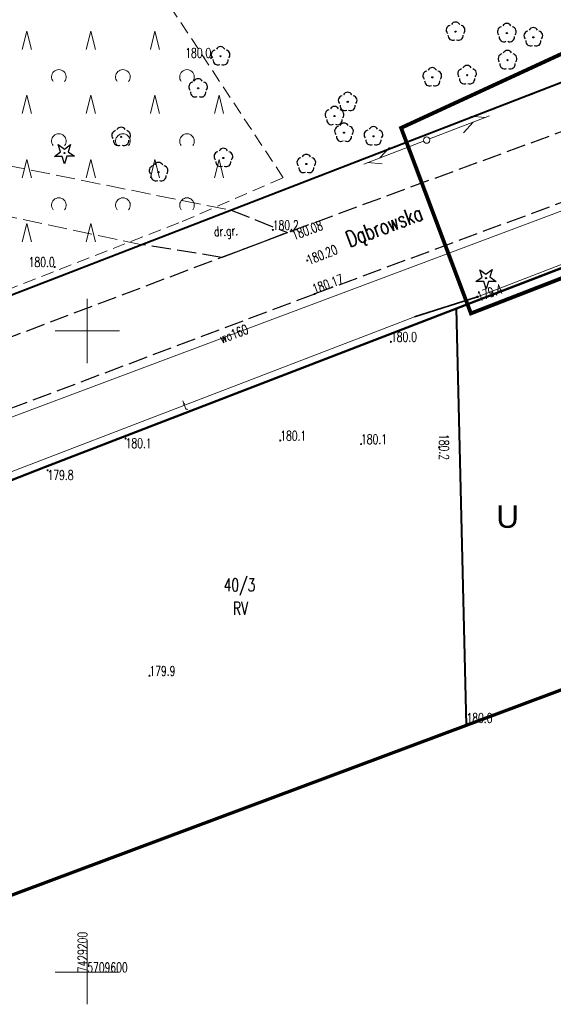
# Model space of a CAD drawing. Header units: metres. Extents: x 7429064 to 7430889, y 5709479 to 5710355.
# Tile 6 of 56: x 7429195 to 7429236, y 5709598 to 5709674. Entities that reach past the tile are written whole.
import ezdxf
from ezdxf.enums import TextEntityAlignment as Align

# ---------------------------------------------------------------- set-up
doc = ezdxf.new("R2010")
doc.units = ezdxf.units.M
for name, pattern in [('1', [0]), ('12', [3, 1, -1, 0, -1]), ('2_KTJZ01', [2, 1.5, -0.5]), ('3_14', [1, -1]), ('3_KTJZ01', [2, 1.5, -0.5]), ('4', [2.5, 1.5, -1]), ('4_KTJZ01', [2, 1.5, -0.5]), ('4_PTTL', [1.5, 1, -0.5]), ('4_SUOP03_17', [0]), ('4_SUPT_01', [0]), ('4_SUPW_01', [0]), ('7_1', [0]), ('7_SUOP03_07', [0]), ('7_SUPT_01', [0]), ('7_SUPW_01', [0]), ('HIDDEN', [0.375, 0.25, -0.125])]:
    doc.linetypes.add(name, pattern=pattern)
doc.layers.add('_1_X-REFY', color=7, linetype='Continuous')
for name, color, linetype, lineweight in [('_D_7_TEREN NIEZBEDNY DLA OB_BUD', 252, 'HIDDEN', 50), ('GMINA_L_0', 252, '12', 35), ('KRZYZE_L_0', 252, '1', 18), ('KRZYZE_T_0', 252, 'Continuous', 18), ('KTJZ_E_T_0', 252, 'Continuous', 15), ('KTJZ_L_0', 252, '2_KTJZ01', 30), ('KTJZ_L_0_a', 252, '4_KTJZ01', 18), ('KTUL_E_T_0', 252, 'Continuous', 25), ('LINIE_ROZGRANICZAJACE_L_0', 252, 'Continuous', 50), ('MPZP', 252, 'Continuous', 50), ('OBOP_T_0', 82, 'Continuous', 30), ('OBREB_L_0', 252, '4', 18), ('PTTL_L_2_a', 252, '4_PTTL', 18), ('RTPW_T_0', 252, 'Continuous', 15), ('RTPW_T_0_a', 252, 'Continuous', 15), ('RTPW_T_1', 252, 'Continuous', 15), ('SUOT_L_1', 252, '4_SUOP03_17', 35), ('SUPM_T_0', 252, 'Continuous', 15), ('SUPT_E_T_0', 252, 'Continuous', 15), ('SUPT_L_0', 252, '4_SUPT_01', 18), ('SUPW_E_T_0', 252, 'Continuous', 15), ('SUPW_L_0', 252, '4_SUPW_01', 18), ('SUTT_T_0', 252, 'Continuous', 18), ('zakres', 252, 'Continuous', 70)]:
    doc.layers.add(name, color=color, linetype=linetype, lineweight=lineweight)
for name, color, linetype, lineweight, true_color in [('DZIALKA_L_0', 7, '1', 40, 0x008000), ('DZIALKA_T_0', 7, 'Continuous', 40, 0x008000), ('KONTUR_T_0', 7, 'Continuous', 18, 0x008000), ('OBOP_T_0_a', 7, 'Continuous', 30, 0x008000), ('OBOP_T_1_a', 7, 'Continuous', 30, 0x008000)]:
    doc.layers.add(name, color=color, linetype=linetype, lineweight=lineweight, true_color=true_color)
doc.styles.add('Arial', font='arial.ttf')
doc.styles.get("Standard").update_dxf_attribs({"font": 'simplex.shx'})

# ---------------------------------------------------------------- blocks, each defined once
blk = doc.blocks.new('3_OBOP01_01')
at = {"linetype": 'Continuous'}
for p, q in [((-0.78225, -0.26495), (-0.3012, 0.09375)), ((-0.3012, 0.09375), (-0.4937, 0.6621)), ((-0.4937, 0.6621), (-0.0039, 0.31545)), ((-0.0039, 0.31545), (0.4771, 0.67415)), ((0.4771, 0.67415), (0.2988, 0.1012)), ((0.2988, 0.1012), (0.7886, -0.24545)), ((-0.18225, -0.2575), (-0.78225, -0.26495)), ((0.01025, -0.82585), (-0.18225, -0.2575)), ((0.1886, -0.2529), (0.01025, -0.82585)), ((0.7886, -0.24545), (0.1886, -0.2529))]:
    blk.add_line(p, q, dxfattribs=at)
blk.add_circle((0, 0), 0.045, dxfattribs=at)
blk = doc.blocks.new('3_RTPW01')
at = {"linetype": 'Continuous'}
blk.add_circle((0, 0), 0.045, dxfattribs=at)
blk = doc.blocks.new('3_RTPW02')
at = {"linetype": 'Continuous'}
blk.add_circle((0, 0), 0.045, dxfattribs=at)
blk = doc.blocks.new('4_OBOP01_01')
at = {"linetype": 'Continuous'}
for p, q in [((-0.78225, -0.26495), (-0.3012, 0.09375)), ((-0.3012, 0.09375), (-0.4937, 0.6621)), ((-0.4937, 0.6621), (-0.0039, 0.31545)), ((-0.0039, 0.31545), (0.4771, 0.67415)), ((0.4771, 0.67415), (0.2988, 0.1012)), ((0.2988, 0.1012), (0.7886, -0.24545)), ((-0.18225, -0.2575), (-0.78225, -0.26495)), ((0.01025, -0.82585), (-0.18225, -0.2575)), ((0.1886, -0.2529), (0.01025, -0.82585)), ((0.7886, -0.24545), (0.1886, -0.2529))]:
    blk.add_line(p, q, dxfattribs=at)
blk.add_circle((0, 0), 0.045, dxfattribs=at)
blk = doc.blocks.new('4_OBOP02_01')
at = {"linetype": 'Continuous'}
blk.add_circle((0, 0), 0.045, dxfattribs=at)
for centre, start, end in [((-0.357, 0.116), 102.14447, 221.86002), ((0, 0.375), 30.14012, 149.85988), ((0.357, 0.116), 318.13998, 77.85553), ((-0.22, -0.303), 174.14818, 293.85423), ((0.22, -0.303), 246.14577, 5.85182)]:
    blk.add_arc(centre, 0.375, start, end, dxfattribs=at)
blk = doc.blocks.new('4_PTTL02')
at = {"linetype": 'Continuous'}
blk.add_arc((0, 0.357), 0.571, 321.31784, 218.68216, dxfattribs=at)
blk = doc.blocks.new('4_PTTL01')
at = {"linetype": 'Continuous'}
for p, q in [((-0.357, 0), (0, 1.429)), ((0, 1.429), (0.357, 0))]:
    blk.add_line(p, q, dxfattribs=at)
blk = doc.blocks.new('4_RTPW01')
at = {"linetype": 'Continuous'}
blk.add_circle((0, 0), 0.045, dxfattribs=at)
blk = doc.blocks.new('7_SUSM04_01')
at = {"linetype": 'Continuous'}
blk.add_circle((0, 0), 0.25, dxfattribs=at)
blk = doc.blocks.new('7_SUPS01_07')
at = {"linetype": 'Continuous'}
blk.add_circle((0, 0), 0.0625, dxfattribs=at)
blk = doc.blocks.new('X-ref_MDCP_Szara')
at = {"layer": 'DZIALKA_L_0', "linetype": '1'}
for p, q in [((7429307.84, 5709696.73), (7429130.469, 5709628.223)), ((7429228.8, 5709651.74), (7429254.23, 5709661.54)), ((7429228.8, 5709651.74), (7429187.41, 5709635.8)), ((7429229.599, 5709619.261), (7429228.8, 5709651.74))]:
    blk.add_line(p, q, dxfattribs=at)
at = {"layer": 'GMINA_L_0', "linetype": '12'}
blk.add_line((7429100.731, 5709616.737), (7429307.84, 5709696.73), dxfattribs=at)
at = {"layer": 'KRZYZE_L_0', "linetype": '1'}
for p, q in [((7429200, 5709647.5), (7429200, 5709652.5)), ((7429197.5, 5709650), (7429202.5, 5709650)), ((7429200, 5709597.5), (7429200, 5709602.5)), ((7429197.5, 5709600), (7429202.5, 5709600))]:
    blk.add_line(p, q, dxfattribs=at)
at = {"layer": 'KTJZ_L_0', "linetype": '3_KTJZ01'}
for p, q in [((7429215.87, 5709657.78), (7429244.04, 5709668.13)), ((7429245.41, 5709663.13), (7429217.74, 5709652.88)), ((7429204.277, 5709656.728), (7429211.223, 5709659.411)), ((7429211.223, 5709659.411), (7429215.615, 5709657.684)), ((7429187.76, 5709647.17), (7429215.87, 5709657.78)), ((7429210.463, 5709655.739), (7429204.277, 5709656.728)), ((7429217.74, 5709652.88), (7429189.75, 5709642.35))]:
    blk.add_line(p, q, dxfattribs=at)
at = {"layer": 'KTJZ_L_0', "linetype": '3_14'}
blk.add_line((7429210.463, 5709655.739), (7429215.615, 5709657.684), dxfattribs=at)
at = {"layer": 'KTJZ_L_0_a', "linetype": '4_KTJZ01'}
for p, q in [((7429156.385, 5709670.39), (7429211.223, 5709659.411)), ((7429204.277, 5709656.728), (7429175.829, 5709662.775)), ((7429211.223, 5709659.411), (7429204.277, 5709656.728))]:
    blk.add_line(p, q, dxfattribs=at)
at = {"layer": 'LINIE_ROZGRANICZAJACE_L_0', "flags": 128}
for points in [[(7429228.8, 5709651.74), (7429254.23, 5709661.54)], [(7429228.8, 5709651.74), (7429254.23, 5709661.54)], [(7429196.742, 5709639.394), (7429228.8, 5709651.74)], [(7429196.742, 5709639.394), (7429228.8, 5709651.74)], [(7429193.942, 5709638.316), (7429196.742, 5709639.394)], [(7429193.942, 5709638.316), (7429196.742, 5709639.394)]]:
    blk.add_lwpolyline(points, dxfattribs=at)
at = {"layer": 'OBREB_L_0', "linetype": '4'}
for p, q in [((7429228.8, 5709651.74), (7429254.23, 5709661.54)), ((7429187.41, 5709635.8), (7429228.8, 5709651.74))]:
    blk.add_line(p, q, dxfattribs=at)
at = {"layer": 'PTTL_L_2_a', "linetype": '4_PTTL'}
for p, q in [((7429215.28, 5709661.95), (7429198.875, 5709686.802)), ((7429207.41, 5709658.53), (7429215.28, 5709661.95)), ((7429174.06, 5709645.52), (7429207.41, 5709658.53))]:
    blk.add_line(p, q, dxfattribs=at)
at = {"layer": 'SUOT_L_1', "linetype": '7_SUOP03_07'}
blk.add_line((7429225.53, 5709651.11), (7429230.45, 5709652.66), dxfattribs=at)
at = {"layer": 'SUOT_L_1', "linetype": '7_1'}
blk.add_line((7429225.53, 5709651.11), (7429230.45, 5709652.66), dxfattribs=at)
at = {"layer": 'SUPT_L_0', "linetype": '7_SUPT_01'}
for p, q in [((7429230.45, 5709652.66), (7429278.75, 5709671.36)), ((7429226.713, 5709664.97), (7429231.377, 5709666.774)), ((7429229.937, 5709666.753), (7429231.05, 5709666.647)), ((7429229.365, 5709665.46), (7429230.117, 5709666.287)), ((7429221.573, 5709663.012), (7429226.246, 5709664.791)), ((7429222.835, 5709663.493), (7429223.592, 5709664.316)), ((7429221.901, 5709663.137), (7429223.013, 5709663.025)), ((7429225.53, 5709651.11), (7429230.45, 5709652.66)), ((7429223.38, 5709650.26), (7429225.53, 5709651.11)), ((7429187.32, 5709636.44), (7429223.38, 5709650.26))]:
    blk.add_line(p, q, dxfattribs=at)
at = {"layer": 'SUPW_L_0', "linetype": '7_SUPW_01'}
blk.add_line((7429258.41, 5709667.37), (7429178.651, 5709637.494), dxfattribs=at)
at = {"layer": 'SUPW_L_0', "linetype": '7_1'}
blk.add_line((7429178.651, 5709637.494), (7429258.41, 5709667.37), dxfattribs=at)
at = {"layer": 'zakres', "linetype": 'Continuous'}
blk.add_line((7429175.963, 5709599.255), (7429333.846, 5709658.146), dxfattribs=at)
at = {"layer": 'OBOP_T_0'}
blk.add_blockref('3_OBOP01_01', (7429231.114, 5709654.112), dxfattribs=at)
at = {"layer": 'OBOP_T_0_a'}
blk.add_blockref('4_OBOP01_01', (7429198.22, 5709663.87), dxfattribs=at)
at = {"layer": 'OBOP_T_1_a'}
for p in [(7429228.74, 5709673.34), (7429232.74, 5709673.23), (7429234.81, 5709672.9), (7429210.4, 5709671.42), (7429232.79, 5709671.12), (7429226.92, 5709669.78), (7429229.64, 5709669.95), (7429208.65, 5709668.92), (7429220.32, 5709667.86), (7429219.29, 5709666.76), (7429202.64, 5709665.14), (7429220.03, 5709665.46), (7429222.33, 5709665.18), (7429210.62, 5709663.49), (7429217.09, 5709663.02), (7429205.56, 5709662.39)]:
    blk.add_blockref('4_OBOP02_01', p, dxfattribs=at)
at = {"layer": 'PTTL_L_2_a'}
for name, p in [('4_PTTL01', (7429195.28, 5709671.95)), ('4_PTTL01', (7429200.28, 5709671.95)), ('4_PTTL01', (7429205.28, 5709671.95)), ('4_PTTL02', (7429197.78, 5709669.45)), ('4_PTTL02', (7429202.78, 5709669.45)), ('4_PTTL02', (7429207.78, 5709669.45)), ('4_PTTL01', (7429195.28, 5709666.95)), ('4_PTTL01', (7429200.28, 5709666.95)), ('4_PTTL01', (7429205.28, 5709666.95)), ('4_PTTL01', (7429210.28, 5709666.95)), ('4_PTTL02', (7429197.78, 5709664.45)), ('4_PTTL02', (7429202.78, 5709664.45)), ('4_PTTL02', (7429207.78, 5709664.45)), ('4_PTTL01', (7429195.28, 5709661.95)), ('4_PTTL01', (7429200.28, 5709661.95)), ('4_PTTL01', (7429205.28, 5709661.95)), ('4_PTTL01', (7429210.28, 5709661.95)), ('4_PTTL02', (7429197.78, 5709659.45)), ('4_PTTL02', (7429202.78, 5709659.45)), ('4_PTTL02', (7429207.78, 5709659.45)), ('4_PTTL01', (7429195.28, 5709656.95)), ('4_PTTL01', (7429200.28, 5709656.95))]:
    blk.add_blockref(name, p, dxfattribs=at)
at = {"layer": 'RTPW_T_0'}
for p in [(7429214.473, 5709657.874), (7429223.697, 5709649.157), (7429202.99, 5709641.62), (7429215.06, 5709641.46), (7429221.36, 5709641.18), (7429227.46, 5709640.95), (7429196.9, 5709639.14), (7429204.85, 5709623.12), (7429229.595, 5709619.449)]:
    blk.add_blockref('3_RTPW01', p, dxfattribs=at)
at = {"layer": 'RTPW_T_0_a'}
for p in [(7429209.67, 5709671.3), (7429197.449, 5709654.992)]:
    blk.add_blockref('4_RTPW01', p, dxfattribs=at)
at = {"layer": 'RTPW_T_1'}
for p in [(7429215.87, 5709657.78), (7429217.17, 5709655.49), (7429217.74, 5709652.88)]:
    blk.add_blockref('3_RTPW02', p, dxfattribs=at)
at = {"layer": 'SUPM_T_0'}
blk.add_blockref('7_SUSM04_01', (7429226.48, 5709664.88), dxfattribs=at)
at = {"layer": 'SUTT_T_0'}
blk.add_blockref('7_SUPS01_07', (7429230.45, 5709652.66), dxfattribs=at)
at = {"layer": 'DZIALKA_T_0', "width": 0.7}
blk.add_text('40/3', height=1, dxfattribs=at).set_placement((7429210.647, 5709630.702), align=Align.TOP_LEFT)
at = {"layer": 'KONTUR_T_0', "width": 0.7}
blk.add_text('RV', height=1, dxfattribs=at).set_placement((7429211.361, 5709628.874), align=Align.TOP_LEFT)
at = {"layer": 'KRZYZE_T_0', "width": 0.7}
blk.add_text('7429200', height=0.75, rotation=90, dxfattribs=at).set_placement((7429200, 5709600))
blk.add_text('5709600', height=0.75, dxfattribs=at).set_placement((7429200, 5709600))
at = {"layer": 'KTJZ_E_T_0', "width": 0.7}
blk.add_text('dr.gr.', height=0.75, rotation=3.2195, dxfattribs=at).set_placement((7429210.832, 5709657.675), align=Align.MIDDLE)
at = {"layer": 'KTUL_E_T_0', "width": 0.7}
blk.add_text('Dąbrowska', height=1.25, rotation=20.54413, dxfattribs=at).set_placement((7429223.228, 5709658.056), align=Align.MIDDLE)
at = {"layer": 'MPZP', "style": 'Arial'}
blk.add_text('U', height=1.75, dxfattribs=at).set_placement((7429231.919, 5709634.649))
at = {"layer": 'RTPW_T_0', "width": 0.7}
for s, p in [('180.2', (7429214.473, 5709657.874)), ('180.0', (7429223.697, 5709649.157)), ('180.1', (7429215.06, 5709641.46)), ('180.1', (7429221.36, 5709641.18)), ('179.9', (7429204.85, 5709623.12)), ('180.0', (7429229.595, 5709619.449))]:
    blk.add_text(s, height=0.75, dxfattribs=at).set_placement(p)
for s, p in [('180.1', (7429202.99, 5709641.62)), ('179.8', (7429196.9, 5709639.14))]:
    blk.add_text(s, height=0.75, dxfattribs=at).set_placement(p, align=Align.TOP_LEFT)
blk.add_text('180.2', height=0.75, rotation=270.68655, dxfattribs=at).set_placement((7429227.46, 5709640.95), align=Align.CENTER)
at = {"layer": 'RTPW_T_0_a', "width": 0.7}
for p in [(7429209.67, 5709671.3), (7429197.449, 5709654.992)]:
    blk.add_text('180.0', height=0.75, dxfattribs=at).set_placement(p, align=Align.RIGHT)
at = {"layer": 'RTPW_T_1', "width": 0.7}
blk.add_text('180.08', height=0.75, rotation=20.17394, dxfattribs=at).set_placement((7429215.87, 5709657.78), align=Align.TOP_LEFT)
blk.add_text('180.20', height=0.75, rotation=21.75849, dxfattribs=at).set_placement((7429217.17, 5709655.49), align=Align.MIDDLE_LEFT)
blk.add_text('180.17', height=0.75, rotation=20.3265, dxfattribs=at).set_placement((7429217.74, 5709652.88))
at = {"layer": 'SUPT_E_T_0', "width": 0.7}
blk.add_text('t', height=0.75, rotation=20.96933, dxfattribs=at).set_placement((7429207.605, 5709644.214), align=Align.MIDDLE)
at = {"layer": 'SUPW_E_T_0', "width": 0.7}
blk.add_text('wo160', height=0.75, rotation=20.53468, dxfattribs=at).set_placement((7429211.444, 5709649.778), align=Align.MIDDLE)
at = {"layer": 'SUTT_T_0', "width": 0.7}
blk.add_text('179.4', height=0.75, rotation=19.23727, dxfattribs=at).set_placement((7429230.45, 5709652.66), align=Align.MIDDLE_LEFT)

msp = doc.modelspace()

# ---------------------------------------------------------------- linework, layer by layer
at = {"layer": '_D_7_TEREN NIEZBEDNY DLA OB_BUD', "ltscale": 10, "const_width": 0.3, "flags": 128}
msp.add_lwpolyline([(7429838.642, 5710133.498), (7429838.163, 5710130.983), (7429669.785, 5709988.07), (7429674.221, 5709982.833), (7429665.132, 5709974.906), (7429667.705, 5709971.871), (7429662.832, 5709967.707), (7429665.637, 5709964.494), (7429637.109, 5709939.516), (7429616.438, 5709933.991), (7429410.711, 5709758.425), (7429398.46, 5709756.965), (7429363.725, 5709727.377), (7429364.497, 5709726.485), (7429330.157, 5709696.304), (7429317.553, 5709687.475), (7429303.139, 5709679.24), (7429296.402, 5709677.454), (7429295.854, 5709678.755), (7429285.213, 5709675.171), (7429285.468, 5709665.629), (7429278.469, 5709665.47), (7429278.347, 5709670.061), (7429254.481, 5709660.887), (7429229.937, 5709651.368), (7429224.487, 5709665.833), (7429244.657, 5709675.131), (7429249.847, 5709679.192), (7429269.079, 5709686.95), (7429282.549, 5709692.752), (7429296.468, 5709699.803), (7429307.464, 5709706.348), (7429318.986, 5709714.248), (7429330.313, 5709723.204), (7429495.004, 5709862.943), (7429615.273, 5709965.877), (7429632.42, 5709989.108), (7429648.373, 5710002.762), (7429661.377, 5710006.8), (7429669.911, 5710012.64), (7429707.476, 5710044.593), (7429834.508, 5710152.316), (7429838.121, 5710158.939), (7429844.755, 5710193.28), (7429843.741, 5710206.48), (7429852.314, 5710203.598), (7429849.368, 5710188.375), (7429850.227, 5710185.684), (7429848.746, 5710185.163), (7429846.827, 5710175.247), (7429842.58, 5710153.283), (7429856.534, 5710164.104), (7429864.199, 5710154.59)], close=True, dxfattribs=at)

# ---------------------------------------------------------------- block references
at = {"layer": '_1_X-REFY'}
msp.add_blockref('X-ref_MDCP_Szara', (0, 0), dxfattribs=at)

doc.saveas('drawing.dxf')
